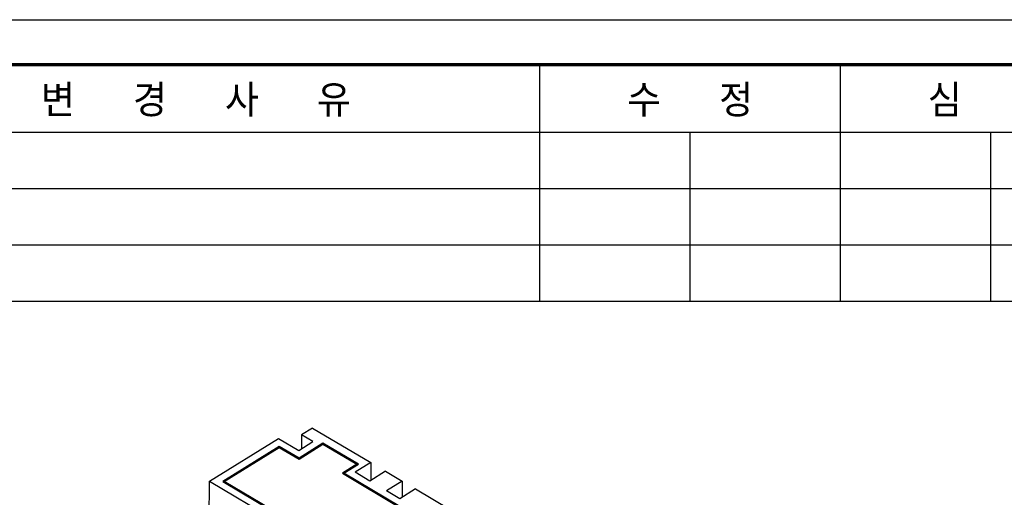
# Model space of a CAD drawing. Header units: millimetres. Extents: x 0 to 420, y -2 to 297.
# Tile 17 of 18: x 289 to 376, y 255 to 297. Entities that reach past the tile are written whole.
import ezdxf

# ---------------------------------------------------------------- set-up
doc = ezdxf.new("R2010")
doc.units = ezdxf.units.MM
doc.header["$LTSCALE"] = 23.1
doc.layers.get('0').update_dxf_attribs({"linetype": 'CONTINUOUS'})
doc.styles.add('TEXTSTYLE_4', font='txt')

msp = doc.modelspace()

# ---------------------------------------------------------------- linework, layer by layer
at = {"color": 7, "linetype": 'Continuous'}
for p, q in [((0, 297), (420, 297)), ((314.863, 260.742), (313.889, 260.136)), ((314.863, 260.742), (320.025, 257.685)), ((305.719, 256.021), (311.846, 259.826)), ((311.846, 259.826), (313.64, 258.763)), ((313.64, 258.763), (314.894, 259.541)), ((315.781, 259.396), (313.657, 258.077)), ((313.889, 260.136), (313.881, 258.912)), ((314.894, 259.541), (313.889, 260.136)), ((315.781, 259.396), (315.781, 259.31)), ((318.932, 257.53), (315.781, 259.396)), ((311.899, 259.118), (306.886, 256.005)), ((307.027, 256.006), (311.901, 259.033)), ((311.899, 259.118), (311.898, 259.033)), ((313.657, 258.077), (311.899, 259.118)), ((311.901, 259.033), (313.66, 257.991)), ((313.66, 257.991), (315.783, 259.31)), ((315.783, 259.31), (318.791, 257.529)), ((313.657, 258.077), (313.657, 257.991)), ((320.025, 257.685), (318.633, 256.82)), ((320.025, 257.685), (320.015, 256.088)), ((318.791, 257.529), (317.503, 256.729)), ((317.644, 256.73), (318.932, 257.53)), ((319.943, 256.044), (318.633, 256.82)), ((318.791, 257.529), (318.79, 257.441)), ((321.336, 256.909), (319.943, 256.044)), ((321.336, 256.909), (322.818, 256.031)), ((305.632, 242.502), (305.719, 256.021)), ((305.719, 256.021), (325.907, 244.065)), ((306.886, 256.005), (325.691, 244.868)), ((307.027, 256.006), (307.027, 255.922)), ((325.689, 244.954), (307.027, 256.006)), ((317.503, 256.729), (322.613, 253.703)), ((317.644, 256.73), (317.643, 256.646)), ((322.611, 253.788), (317.644, 256.73)), ((322.818, 256.031), (321.426, 255.166)), ((322.818, 256.031), (322.809, 254.601)), ((322.599, 254.471), (321.426, 255.166)), ((323.992, 255.336), (322.599, 254.471)), ((323.992, 255.336), (330.765, 251.324))]:
    msp.add_line(p, q, dxfattribs=at)
at = {"color": 2, "linetype": 'Continuous'}
for p, q in [((335, 293), (335, 272)), ((361.667, 293), (361.667, 272)), ((215, 287), (415, 287)), ((348.333, 287), (348.333, 272)), ((375, 287), (375, 272)), ((215, 282), (415, 282)), ((215, 277), (415, 277)), ((215, 272), (415, 272))]:
    msp.add_line(p, q, dxfattribs=at)
at = {"color": 7, "linetype": 'Continuous', "const_width": 0.3}
msp.add_lwpolyline([(5, 293), (415, 293)], dxfattribs=at)

# ---------------------------------------------------------------- texts
at = {"color": 2, "linetype": 'Continuous', "attachment_point": 1, "line_spacing_factor": 0.9, "style": 'TEXTSTYLE_4'}
for s, insert, char_height, width in [('변   경   사   유', (290.763, 291.175), 2.52098, 34.45343), ('수   정', (342.759, 291.175), 2.521, 13.44524), ('심   사', (369.425, 291.175), 2.521, 13.44524)]:
    msp.add_mtext(s, dxfattribs=dict(at, insert=insert, char_height=char_height, width=width))

doc.saveas('drawing.dxf')
